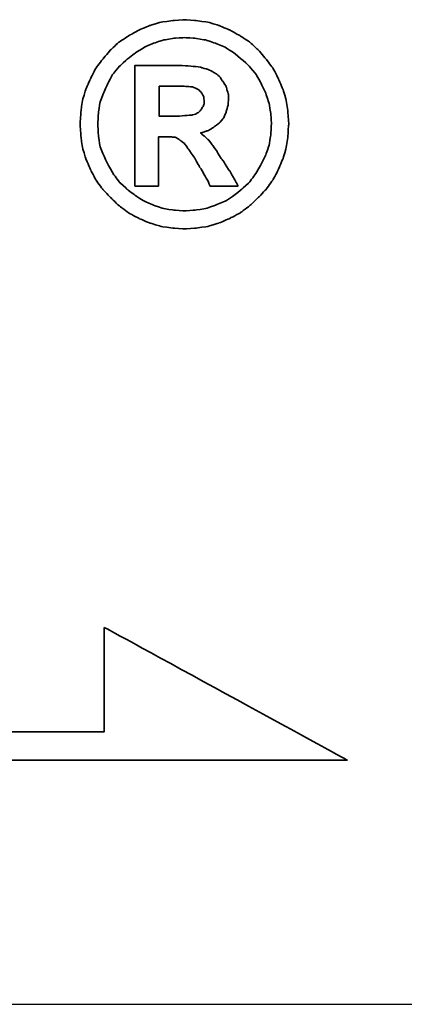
# Model space of a CAD drawing. Header units: millimetres. Extents: x 744 to 1024, y 232 to 311.
# Tile 34 of 41: x 954.233 to 954.617, y 251.215 to 252.197. Entities that reach past the tile are written whole.
import ezdxf

# ---------------------------------------------------------------- set-up
doc = ezdxf.new("R2010")
doc.units = ezdxf.units.MM
doc.header["$LTSCALE"] = 0.15
for name, color, linetype in [('DIM', 4, 'CONTINUOUS'), ('layer 1', 7, 'CONTINUOUS'), ('OUT', 3, 'CONTINUOUS')]:
    doc.layers.add(name, color=color, linetype=linetype)

# ---------------------------------------------------------------- blocks, each defined once
blk = doc.blocks.new('TBI MOTION logo(完整正式版)')
at = {"layer": 'layer 1', "color": 22, "lineweight": 35}
for points, knots in [([(81.20634, 4.98624), (81.20634, 4.98624), (81.18649, 5.32862), (81.18649, 5.32862), (81.18649, 5.32862), (81.18649, 5.32862), (81.13886, 5.66206), (81.13886, 5.66206), (81.13886, 5.66206), (81.13886, 5.66206), (81.04359, 5.97764), (81.04359, 5.97764), (81.04359, 5.97764), (81.04359, 5.97764), (80.91061, 6.29124), (80.91061, 6.29124), (80.91061, 6.29124), (80.91061, 6.29124), (80.75778, 6.58697), (80.75778, 6.58697), (80.75778, 6.58697), (80.75778, 6.58697), (80.5593, 6.85294), (80.5593, 6.85294), (80.5593, 6.85294), (80.5593, 6.85294), (80.33105, 7.1189), (80.33105, 7.1189), (80.33105, 7.1189), (80.33105, 7.1189), (80.09287, 7.33921), (80.09287, 7.33921), (80.09287, 7.33921), (80.09287, 7.33921), (79.815, 7.51982), (79.815, 7.51982), (79.815, 7.51982), (79.815, 7.51982), (79.51133, 7.69051), (79.51133, 7.69051), (79.51133, 7.69051), (79.51133, 7.69051), (79.19773, 7.8235), (79.19773, 7.8235), (79.19773, 7.8235), (79.19773, 7.8235), (78.88215, 7.91877), (78.88215, 7.91877), (78.88215, 7.91877), (78.88215, 7.91877), (78.54871, 7.95846), (78.54871, 7.95846), (78.54871, 7.95846), (78.54871, 7.95846), (78.21526, 7.98625), (78.21526, 7.98625), (78.21526, 7.98625), (78.21526, 7.98625), (77.87388, 7.95846), (77.87388, 7.95846), (77.87388, 7.95846), (77.87388, 7.95846), (77.54044, 7.91877), (77.54044, 7.91877), (77.54044, 7.91877), (77.54044, 7.91877), (77.22485, 7.8235), (77.22485, 7.8235), (77.22485, 7.8235), (77.22485, 7.8235), (76.91027, 7.69051), (76.91027, 7.69051), (76.91027, 7.69051), (76.91027, 7.69051), (76.6056, 7.51982), (76.6056, 7.51982), (76.6056, 7.51982), (76.6056, 7.51982), (76.32972, 7.33921), (76.32972, 7.33921), (76.32972, 7.33921), (76.32972, 7.33921), (76.09154, 7.1189), (76.09154, 7.1189), (76.09154, 7.1189), (76.09154, 7.1189), (75.86329, 6.85294), (75.86329, 6.85294), (75.86329, 6.85294), (75.86329, 6.85294), (75.66382, 6.58697), (75.66382, 6.58697), (75.66382, 6.58697), (75.66382, 6.58697), (75.51099, 6.29124), (75.51099, 6.29124), (75.51099, 6.29124), (75.51099, 6.29124), (75.37702, 5.97764), (75.37702, 5.97764), (75.37702, 5.97764), (75.37702, 5.97764), (75.28175, 5.66206), (75.28175, 5.66206), (75.28175, 5.66206), (75.28175, 5.66206), (75.23411, 5.32862), (75.23411, 5.32862), (75.23411, 5.32862), (75.23411, 5.32862), (75.21625, 4.98624), (75.21625, 4.98624), (75.21625, 4.98624), (75.21625, 4.98624), (75.23411, 4.6528), (75.23411, 4.6528), (75.23411, 4.6528), (75.23411, 4.6528), (75.28175, 4.32035), (75.28175, 4.32035), (75.28175, 4.32035), (75.28175, 4.32035), (75.37702, 3.99583), (75.37702, 3.99583), (75.37702, 3.99583), (75.37702, 3.99583), (75.51099, 3.68224), (75.51099, 3.68224), (75.51099, 3.68224), (75.51099, 3.68224), (75.66382, 3.38749), (75.66382, 3.38749), (75.66382, 3.38749), (75.66382, 3.38749), (75.86329, 3.10963), (75.86329, 3.10963), (75.86329, 3.10963), (75.86329, 3.10963), (76.09154, 2.87145), (76.09154, 2.87145), (76.09154, 2.87145), (76.09154, 2.87145), (76.32972, 2.6432), (76.32972, 2.6432), (76.32972, 2.6432), (76.32972, 2.6432), (76.6056, 2.43381), (76.6056, 2.43381), (76.6056, 2.43381), (76.6056, 2.43381), (76.91027, 2.27205), (76.91027, 2.27205), (76.91027, 2.27205), (76.91027, 2.27205), (77.22485, 2.13906), (77.22485, 2.13906), (77.22485, 2.13906), (77.22485, 2.13906), (77.54044, 2.0438), (77.54044, 2.0438), (77.54044, 2.0438), (77.54044, 2.0438), (77.87388, 1.99616), (77.87388, 1.99616), (77.87388, 1.99616), (77.87388, 1.99616), (78.21526, 1.97631), (78.21526, 1.97631), (78.21526, 1.97631), (78.21526, 1.97631), (78.54871, 1.99616), (78.54871, 1.99616), (78.54871, 1.99616), (78.54871, 1.99616), (78.88215, 2.0438), (78.88215, 2.0438), (78.88215, 2.0438), (78.88215, 2.0438), (79.19773, 2.13906), (79.19773, 2.13906), (79.19773, 2.13906), (79.19773, 2.13906), (79.51133, 2.27205), (79.51133, 2.27205), (79.51133, 2.27205), (79.51133, 2.27205), (79.815, 2.43381), (79.815, 2.43381), (79.815, 2.43381), (79.815, 2.43381), (80.09287, 2.6432), (80.09287, 2.6432), (80.09287, 2.6432), (80.09287, 2.6432), (80.33105, 2.87145), (80.33105, 2.87145), (80.33105, 2.87145), (80.33105, 2.87145), (80.5593, 3.10963), (80.5593, 3.10963), (80.5593, 3.10963), (80.5593, 3.10963), (80.75778, 3.38749), (80.75778, 3.38749), (80.75778, 3.38749), (80.75778, 3.38749), (80.91061, 3.68224), (80.91061, 3.68224), (80.91061, 3.68224), (80.91061, 3.68224), (81.04359, 3.99583), (81.04359, 3.99583), (81.04359, 3.99583), (81.04359, 3.99583), (81.13886, 4.32035), (81.13886, 4.32035), (81.13886, 4.32035), (81.13886, 4.32035), (81.18649, 4.6528), (81.18649, 4.6528), (81.18649, 4.6528), (81.18649, 4.6528), (81.20634, 4.98624), (81.20634, 4.98624)], [0, 0, 0, 0, 0.01785714, 0.01785714, 0.01785714, 0.01785715, 0.03571429, 0.03571429, 0.03571429, 0.0357143, 0.05357143, 0.05357143, 0.05357143, 0.05357144, 0.07142857, 0.07142857, 0.07142857, 0.07142858, 0.08928571, 0.08928571, 0.08928571, 0.08928572, 0.10714286, 0.10714286, 0.10714286, 0.10714287, 0.125, 0.125, 0.125, 0.12500001, 0.14285714, 0.14285714, 0.14285714, 0.14285715, 0.16071429, 0.16071429, 0.16071429, 0.1607143, 0.17857143, 0.17857143, 0.17857143, 0.17857144, 0.19642857, 0.19642857, 0.19642857, 0.19642858, 0.21428571, 0.21428571, 0.21428571, 0.21428572, 0.23214286, 0.23214286, 0.23214286, 0.23214287, 0.25, 0.25, 0.25, 0.25000001, 0.26785714, 0.26785714, 0.26785714, 0.26785715, 0.28571429, 0.28571429, 0.28571429, 0.2857143, 0.30357143, 0.30357143, 0.30357143, 0.30357144, 0.32142857, 0.32142857, 0.32142857, 0.32142858, 0.33928571, 0.33928571, 0.33928571, 0.33928572, 0.35714286, 0.35714286, 0.35714286, 0.35714287, 0.375, 0.375, 0.375, 0.37500001, 0.39285714, 0.39285714, 0.39285714, 0.39285715, 0.41071429, 0.41071429, 0.41071429, 0.4107143, 0.42857143, 0.42857143, 0.42857143, 0.42857144, 0.44642857, 0.44642857, 0.44642857, 0.44642858, 0.46428571, 0.46428571, 0.46428571, 0.46428572, 0.48214286, 0.48214286, 0.48214286, 0.48214287, 0.5, 0.5, 0.5, 0.50000001, 0.51785714, 0.51785714, 0.51785714, 0.51785715, 0.53571429, 0.53571429, 0.53571429, 0.5357143, 0.55357143, 0.55357143, 0.55357143, 0.55357144, 0.57142857, 0.57142857, 0.57142857, 0.57142858, 0.58928571, 0.58928571, 0.58928571, 0.58928572, 0.60714286, 0.60714286, 0.60714286, 0.60714287, 0.625, 0.625, 0.625, 0.62500001, 0.64285714, 0.64285714, 0.64285714, 0.64285715, 0.66071429, 0.66071429, 0.66071429, 0.6607143, 0.67857143, 0.67857143, 0.67857143, 0.67857144, 0.69642857, 0.69642857, 0.69642857, 0.69642858, 0.71428571, 0.71428571, 0.71428571, 0.71428572, 0.73214286, 0.73214286, 0.73214286, 0.73214287, 0.75, 0.75, 0.75, 0.75000001, 0.76785714, 0.76785714, 0.76785714, 0.76785715, 0.78571429, 0.78571429, 0.78571429, 0.7857143, 0.80357143, 0.80357143, 0.80357143, 0.80357144, 0.82142857, 0.82142857, 0.82142857, 0.82142858, 0.83928571, 0.83928571, 0.83928571, 0.83928572, 0.85714286, 0.85714286, 0.85714286, 0.85714287, 0.875, 0.875, 0.875, 0.87500001, 0.89285714, 0.89285714, 0.89285714, 0.89285715, 0.91071429, 0.91071429, 0.91071429, 0.9107143, 0.92857143, 0.92857143, 0.92857143, 0.92857144, 0.94642857, 0.94642857, 0.94642857, 0.94642858, 0.96428571, 0.96428571, 0.96428571, 0.96428572, 0.98214286, 0.98214286, 0.98214286, 0.98214287, 1, 1, 1, 1]), ([(80.71014, 4.98624), (80.71014, 4.98624), (80.69129, 5.29091), (80.69129, 5.29091), (80.69129, 5.29091), (80.69129, 5.29091), (80.64464, 5.57672), (80.64464, 5.57672), (80.64464, 5.57672), (80.64464, 5.57672), (80.54937, 5.87245), (80.54937, 5.87245), (80.54937, 5.87245), (80.54937, 5.87245), (80.41639, 6.14833), (80.41639, 6.14833), (80.41639, 6.14833), (80.41639, 6.14833), (80.27349, 6.41429), (80.27349, 6.41429), (80.27349, 6.41429), (80.27349, 6.41429), (80.08295, 6.64255), (80.08295, 6.64255), (80.08295, 6.64255), (80.08295, 6.64255), (79.86264, 6.84301), (79.86264, 6.84301), (79.86264, 6.84301), (79.86264, 6.84301), (79.63439, 7.03355), (79.63439, 7.03355), (79.63439, 7.03355), (79.63439, 7.03355), (79.37835, 7.1963), (79.37835, 7.1963), (79.37835, 7.1963), (79.37835, 7.1963), (79.10246, 7.30944), (79.10246, 7.30944), (79.10246, 7.30944), (79.10246, 7.30944), (78.81665, 7.40471), (78.81665, 7.40471), (78.81665, 7.40471), (78.81665, 7.40471), (78.511, 7.45234), (78.511, 7.45234), (78.511, 7.45234), (78.511, 7.45234), (78.21526, 7.47219), (78.21526, 7.47219), (78.21526, 7.47219), (78.21526, 7.47219), (77.9106, 7.45234), (77.9106, 7.45234), (77.9106, 7.45234), (77.9106, 7.45234), (77.61685, 7.40471), (77.61685, 7.40471), (77.61685, 7.40471), (77.61685, 7.40471), (77.32012, 7.30944), (77.32012, 7.30944), (77.32012, 7.30944), (77.32012, 7.30944), (77.06309, 7.1963), (77.06309, 7.1963), (77.06309, 7.1963), (77.06309, 7.1963), (76.80606, 7.03355), (76.80606, 7.03355), (76.80606, 7.03355), (76.80606, 7.03355), (76.55797, 6.84301), (76.55797, 6.84301), (76.55797, 6.84301), (76.55797, 6.84301), (76.34063, 6.64255), (76.34063, 6.64255), (76.34063, 6.64255), (76.34063, 6.64255), (76.1491, 6.41429), (76.1491, 6.41429), (76.1491, 6.41429), (76.1491, 6.41429), (76.0062, 6.14833), (76.0062, 6.14833), (76.0062, 6.14833), (76.0062, 6.14833), (75.88314, 5.87245), (75.88314, 5.87245), (75.88314, 5.87245), (75.88314, 5.87245), (75.77794, 5.57672), (75.77794, 5.57672), (75.77794, 5.57672), (75.77794, 5.57672), (75.73924, 5.29091), (75.73924, 5.29091), (75.73924, 5.29091), (75.73924, 5.29091), (75.72039, 4.98624), (75.72039, 4.98624), (75.72039, 4.98624), (75.72039, 4.98624), (75.73924, 4.67165), (75.73924, 4.67165), (75.73924, 4.67165), (75.73924, 4.67165), (75.77794, 4.37791), (75.77794, 4.37791), (75.77794, 4.37791), (75.77794, 4.37791), (75.88314, 4.10102), (75.88314, 4.10102), (75.88314, 4.10102), (75.88314, 4.10102), (76.0062, 3.83407), (76.0062, 3.83407), (76.0062, 3.83407), (76.0062, 3.83407), (76.15902, 3.56811), (76.15902, 3.56811), (76.15902, 3.56811), (76.15902, 3.56811), (76.34063, 3.32001), (76.34063, 3.32001), (76.34063, 3.32001), (76.34063, 3.32001), (76.55797, 3.11955), (76.55797, 3.11955), (76.55797, 3.11955), (76.55797, 3.11955), (76.80606, 2.92901), (76.80606, 2.92901), (76.80606, 2.92901), (76.80606, 2.92901), (77.06309, 2.76725), (77.06309, 2.76725), (77.06309, 2.76725), (77.06309, 2.76725), (77.32012, 2.65412), (77.32012, 2.65412), (77.32012, 2.65412), (77.32012, 2.65412), (77.61685, 2.55786), (77.61685, 2.55786), (77.61685, 2.55786), (77.61685, 2.55786), (77.9106, 2.51022), (77.9106, 2.51022), (77.9106, 2.51022), (77.9106, 2.51022), (78.21526, 2.49137), (78.21526, 2.49137), (78.21526, 2.49137), (78.21526, 2.49137), (78.511, 2.51022), (78.511, 2.51022), (78.511, 2.51022), (78.511, 2.51022), (78.81665, 2.55786), (78.81665, 2.55786), (78.81665, 2.55786), (78.81665, 2.55786), (79.10246, 2.65412), (79.10246, 2.65412), (79.10246, 2.65412), (79.10246, 2.65412), (79.37835, 2.76725), (79.37835, 2.76725), (79.37835, 2.76725), (79.37835, 2.76725), (79.63439, 2.92901), (79.63439, 2.92901), (79.63439, 2.92901), (79.63439, 2.92901), (79.86264, 3.11955), (79.86264, 3.11955), (79.86264, 3.11955), (79.86264, 3.11955), (80.08295, 3.32001), (80.08295, 3.32001), (80.08295, 3.32001), (80.08295, 3.32001), (80.26356, 3.56811), (80.26356, 3.56811), (80.26356, 3.56811), (80.26356, 3.56811), (80.41639, 3.83407), (80.41639, 3.83407), (80.41639, 3.83407), (80.41639, 3.83407), (80.54937, 4.10102), (80.54937, 4.10102), (80.54937, 4.10102), (80.54937, 4.10102), (80.64464, 4.37791), (80.64464, 4.37791), (80.64464, 4.37791), (80.64464, 4.37791), (80.69129, 4.67165), (80.69129, 4.67165), (80.69129, 4.67165), (80.69129, 4.67165), (80.71014, 4.98624), (80.71014, 4.98624)], [0, 0, 0, 0, 0.01923077, 0.01923077, 0.01923077, 0.01923078, 0.03846154, 0.03846154, 0.03846154, 0.03846155, 0.05769231, 0.05769231, 0.05769231, 0.05769232, 0.07692308, 0.07692308, 0.07692308, 0.07692309, 0.09615385, 0.09615385, 0.09615385, 0.09615386, 0.11538462, 0.11538462, 0.11538462, 0.11538463, 0.13461538, 0.13461538, 0.13461538, 0.13461539, 0.15384615, 0.15384615, 0.15384615, 0.15384616, 0.17307692, 0.17307692, 0.17307692, 0.17307693, 0.19230769, 0.19230769, 0.19230769, 0.1923077, 0.21153846, 0.21153846, 0.21153846, 0.21153847, 0.23076923, 0.23076923, 0.23076923, 0.23076924, 0.25, 0.25, 0.25, 0.25000001, 0.26923077, 0.26923077, 0.26923077, 0.26923078, 0.28846154, 0.28846154, 0.28846154, 0.28846155, 0.30769231, 0.30769231, 0.30769231, 0.30769232, 0.32692308, 0.32692308, 0.32692308, 0.32692309, 0.34615385, 0.34615385, 0.34615385, 0.34615386, 0.36538462, 0.36538462, 0.36538462, 0.36538463, 0.38461538, 0.38461538, 0.38461538, 0.38461539, 0.40384615, 0.40384615, 0.40384615, 0.40384616, 0.42307692, 0.42307692, 0.42307692, 0.42307693, 0.44230769, 0.44230769, 0.44230769, 0.4423077, 0.46153846, 0.46153846, 0.46153846, 0.46153847, 0.48076923, 0.48076923, 0.48076923, 0.48076924, 0.5, 0.5, 0.5, 0.50000001, 0.51923077, 0.51923077, 0.51923077, 0.51923078, 0.53846154, 0.53846154, 0.53846154, 0.53846155, 0.55769231, 0.55769231, 0.55769231, 0.55769232, 0.57692308, 0.57692308, 0.57692308, 0.57692309, 0.59615385, 0.59615385, 0.59615385, 0.59615386, 0.61538462, 0.61538462, 0.61538462, 0.61538463, 0.63461538, 0.63461538, 0.63461538, 0.63461539, 0.65384615, 0.65384615, 0.65384615, 0.65384616, 0.67307692, 0.67307692, 0.67307692, 0.67307693, 0.69230769, 0.69230769, 0.69230769, 0.6923077, 0.71153846, 0.71153846, 0.71153846, 0.71153847, 0.73076923, 0.73076923, 0.73076923, 0.73076924, 0.75, 0.75, 0.75, 0.75000001, 0.76923077, 0.76923077, 0.76923077, 0.76923078, 0.78846154, 0.78846154, 0.78846154, 0.78846155, 0.80769231, 0.80769231, 0.80769231, 0.80769232, 0.82692308, 0.82692308, 0.82692308, 0.82692309, 0.84615385, 0.84615385, 0.84615385, 0.84615386, 0.86538462, 0.86538462, 0.86538462, 0.86538463, 0.88461538, 0.88461538, 0.88461538, 0.88461539, 0.90384615, 0.90384615, 0.90384615, 0.90384616, 0.92307692, 0.92307692, 0.92307692, 0.92307693, 0.94230769, 0.94230769, 0.94230769, 0.9423077, 0.96153846, 0.96153846, 0.96153846, 0.96153847, 0.98076923, 0.98076923, 0.98076923, 0.98076924, 1, 1, 1, 1]), ([(76.78721, 3.2823), (76.78721, 3.2823), (76.78721, 3.32001), (76.78721, 3.32001), (76.78721, 3.32001), (76.78721, 3.32001), (76.78721, 3.42422), (76.78721, 3.42422), (76.78721, 3.42422), (76.78721, 3.42422), (76.78721, 3.59689), (76.78721, 3.59689), (76.78721, 3.59689), (76.78721, 3.59689), (76.78721, 3.80529), (76.78721, 3.80529), (76.78721, 3.80529), (76.78721, 3.80529), (76.78721, 4.0524), (76.78721, 4.0524), (76.78721, 4.0524), (76.78721, 4.0524), (76.78721, 4.32035), (76.78721, 4.32035), (76.78721, 4.32035), (76.78721, 4.32035), (76.78721, 4.92868), (76.78721, 4.92868), (76.78721, 4.92868), (76.78721, 4.92868), (76.78721, 5.53801), (76.78721, 5.53801), (76.78721, 5.53801), (76.78721, 5.53801), (76.78721, 5.82482), (76.78721, 5.82482), (76.78721, 5.82482), (76.78721, 5.82482), (76.78721, 6.07291), (76.78721, 6.07291), (76.78721, 6.07291), (76.78721, 6.07291), (76.78721, 6.30017), (76.78721, 6.30017), (76.78721, 6.30017), (76.78721, 6.30017), (76.78721, 6.45399), (76.78721, 6.45399), (76.78721, 6.45399), (76.78721, 6.45399), (76.78721, 6.5572), (76.78721, 6.5572), (76.78721, 6.5572), (76.78721, 6.5572), (76.78721, 6.59689), (76.78721, 6.59689), (76.78721, 6.59689), (76.78721, 6.59689), (76.78721, 6.67232), (76.78721, 6.67232), (76.78721, 6.67232), (76.78721, 6.67232), (76.8537, 6.67232), (76.8537, 6.67232), (76.8537, 6.67232), (76.8537, 6.67232), (76.87355, 6.67232), (76.87355, 6.67232), (76.87355, 6.67232), (76.87355, 6.67232), (76.91027, 6.67232), (76.91027, 6.67232), (76.91027, 6.67232), (76.91027, 6.67232), (77.04424, 6.67232), (77.04424, 6.67232), (77.04424, 6.67232), (77.04424, 6.67232), (77.22485, 6.67232), (77.22485, 6.67232), (77.22485, 6.67232), (77.22485, 6.67232), (77.43524, 6.67232), (77.43524, 6.67232), (77.43524, 6.67232), (77.43524, 6.67232), (77.65357, 6.67232), (77.65357, 6.67232), (77.65357, 6.67232), (77.65357, 6.67232), (77.82625, 6.67232), (77.82625, 6.67232), (77.82625, 6.67232), (77.82625, 6.67232), (77.94037, 6.67232), (77.94037, 6.67232), (77.94037, 6.67232), (77.94037, 6.67232), (77.97709, 6.67232), (77.97709, 6.67232), (77.97709, 6.67232), (77.97709, 6.67232), (77.99694, 6.67232), (77.99694, 6.67232), (77.99694, 6.67232), (77.99694, 6.67232), (78.00686, 6.67232), (78.00686, 6.67232), (78.00686, 6.67232), (78.00686, 6.67232), (78.28275, 6.6624), (78.28275, 6.6624), (78.28275, 6.6624), (78.28275, 6.6624), (78.50107, 6.64255), (78.50107, 6.64255), (78.50107, 6.64255), (78.50107, 6.64255), (78.511, 6.64255), (78.511, 6.64255), (78.511, 6.64255), (78.511, 6.64255), (78.70154, 6.61476), (78.70154, 6.61476), (78.70154, 6.61476), (78.70154, 6.61476), (78.70154, 6.60483), (78.70154, 6.60483), (78.70154, 6.60483), (78.70154, 6.60483), (78.86429, 6.56713), (78.86429, 6.56713), (78.86429, 6.56713), (78.86429, 6.56713), (78.87223, 6.56713), (78.87223, 6.56713), (78.87223, 6.56713), (78.87223, 6.56713), (78.99727, 6.51056), (78.99727, 6.51056), (78.99727, 6.51056), (78.99727, 6.51056), (79.00719, 6.51056), (79.00719, 6.51056), (79.00719, 6.51056), (79.00719, 6.51056), (79.00719, 6.50162), (79.00719, 6.50162), (79.00719, 6.50162), (79.00719, 6.50162), (79.1104, 6.43415), (79.1104, 6.43415), (79.1104, 6.43415), (79.1104, 6.43415), (79.12132, 6.43415), (79.12132, 6.43415), (79.12132, 6.43415), (79.12132, 6.43415), (79.22552, 6.34781), (79.22552, 6.34781), (79.22552, 6.34781), (79.22552, 6.34781), (79.23544, 6.33888), (79.23544, 6.33888), (79.23544, 6.33888), (79.23544, 6.33888), (79.23544, 6.32895), (79.23544, 6.32895), (79.23544, 6.32895), (79.23544, 6.32895), (79.31087, 6.21483), (79.31087, 6.21483), (79.31087, 6.21483), (79.31087, 6.21483), (79.38629, 6.1007), (79.38629, 6.1007), (79.38629, 6.1007), (79.38629, 6.1007), (79.3972, 6.1007), (79.3972, 6.1007), (79.3972, 6.1007), (79.3972, 6.1007), (79.3972, 6.09078), (79.3972, 6.09078), (79.3972, 6.09078), (79.3972, 6.09078), (79.43392, 5.97764), (79.43392, 5.97764), (79.43392, 5.97764), (79.43392, 5.97764), (79.43392, 5.96772), (79.43392, 5.96772), (79.43392, 5.96772), (79.43392, 5.96772), (79.47362, 5.83474), (79.47362, 5.83474), (79.47362, 5.83474), (79.47362, 5.83474), (79.48156, 5.82482), (79.48156, 5.82482), (79.48156, 5.82482), (79.48156, 5.82482), (79.48156, 5.69977), (79.48156, 5.69977), (79.48156, 5.69977), (79.48156, 5.69977), (79.48156, 5.69183), (79.48156, 5.69183), (79.48156, 5.69183), (79.48156, 5.69183), (79.4637, 5.51915), (79.4637, 5.51915), (79.4637, 5.51915), (79.4637, 5.51915), (79.4637, 5.51122), (79.4637, 5.51122), (79.4637, 5.51122), (79.4637, 5.51122), (79.45377, 5.51122), (79.45377, 5.51122), (79.45377, 5.51122), (79.45377, 5.51122), (79.41507, 5.34847), (79.41507, 5.34847), (79.41507, 5.34847), (79.41507, 5.34847), (79.41507, 5.33854), (79.41507, 5.33854), (79.41507, 5.33854), (79.41507, 5.33854), (79.41507, 5.32862), (79.41507, 5.32862), (79.41507, 5.32862), (79.41507, 5.32862), (79.33865, 5.16785), (79.33865, 5.16785), (79.33865, 5.16785), (79.33865, 5.16785), (79.33071, 5.15693), (79.33071, 5.15693), (79.33071, 5.15693), (79.33071, 5.15693), (79.2156, 5.02495), (79.2156, 5.02495), (79.2156, 5.02495), (79.2156, 5.02495), (79.20567, 5.01502), (79.20567, 5.01502), (79.20567, 5.01502), (79.20567, 5.01502), (79.05483, 4.89991), (79.05483, 4.89991), (79.05483, 4.89991), (79.05483, 4.89991), (79.04491, 4.89197), (79.04491, 4.89197), (79.04491, 4.89197), (79.04491, 4.89197), (78.89208, 4.7967), (78.89208, 4.7967), (78.89208, 4.7967), (78.89208, 4.7967), (78.88215, 4.7967), (78.88215, 4.7967), (78.88215, 4.7967), (78.88215, 4.7967), (78.69161, 4.73913), (78.69161, 4.73913), (78.69161, 4.73913), (78.69161, 4.73913), (78.68169, 4.73913), (78.68169, 4.73913), (78.68169, 4.73913), (78.68169, 4.73913), (78.68169, 4.72921), (78.68169, 4.72921), (78.68169, 4.72921), (78.68169, 4.72921), (78.78688, 4.63394), (78.78688, 4.63394), (78.78688, 4.63394), (78.78688, 4.63394), (78.902, 4.52875), (78.902, 4.52875), (78.902, 4.52875), (78.902, 4.52875), (78.91093, 4.52081), (78.91093, 4.52081), (78.91093, 4.52081), (78.91093, 4.52081), (79.02506, 4.36798), (79.02506, 4.36798), (79.02506, 4.36798), (79.02506, 4.36798), (79.1501, 4.1953), (79.1501, 4.1953), (79.1501, 4.1953), (79.1501, 4.1953), (79.1501, 4.18736), (79.1501, 4.18736), (79.1501, 4.18736), (79.1501, 4.18736), (79.29201, 3.96705), (79.29201, 3.96705), (79.29201, 3.96705), (79.29201, 3.96705), (79.31087, 3.93828), (79.31087, 3.93828), (79.31087, 3.93828), (79.31087, 3.93828), (79.32079, 3.93828), (79.32079, 3.93828), (79.32079, 3.93828), (79.32079, 3.93828), (79.3585, 3.87178), (79.3585, 3.87178), (79.3585, 3.87178), (79.3585, 3.87178), (79.50141, 3.64353), (79.50141, 3.64353), (79.50141, 3.64353), (79.50141, 3.64353), (79.51133, 3.64353), (79.51133, 3.64353), (79.51133, 3.64353), (79.51133, 3.64353), (79.64431, 3.41528), (79.64431, 3.41528), (79.64431, 3.41528), (79.64431, 3.41528), (79.68202, 3.3478), (79.68202, 3.3478), (79.68202, 3.3478), (79.68202, 3.3478), (79.70187, 3.31009), (79.70187, 3.31009), (79.70187, 3.31009), (79.70187, 3.31009), (79.7495, 3.2049), (79.7495, 3.2049), (79.7495, 3.2049), (79.7495, 3.2049), (79.64431, 3.2049), (79.64431, 3.2049), (79.64431, 3.2049), (79.64431, 3.2049), (79.62546, 3.2049), (79.62546, 3.2049), (79.62546, 3.2049), (79.62546, 3.2049), (79.53912, 3.2049), (79.53912, 3.2049), (79.53912, 3.2049), (79.53912, 3.2049), (79.31087, 3.2049), (79.31087, 3.2049), (79.31087, 3.2049), (79.31087, 3.2049), (79.08262, 3.2049), (79.08262, 3.2049), (79.08262, 3.2049), (79.08262, 3.2049), (79.00719, 3.2049), (79.00719, 3.2049), (79.00719, 3.2049), (79.00719, 3.2049), (78.98735, 3.2049), (78.98735, 3.2049), (78.98735, 3.2049), (78.98735, 3.2049), (78.94964, 3.2049), (78.94964, 3.2049), (78.94964, 3.2049), (78.94964, 3.2049), (78.92979, 3.24459), (78.92979, 3.24459), (78.92979, 3.24459), (78.92979, 3.24459), (78.91093, 3.2823), (78.91093, 3.2823), (78.91093, 3.2823), (78.91093, 3.2823), (78.91093, 3.29223), (78.91093, 3.29223), (78.91093, 3.29223), (78.91093, 3.29223), (78.89208, 3.3478), (78.89208, 3.3478), (78.89208, 3.3478), (78.89208, 3.3478), (78.78688, 3.52048), (78.78688, 3.52048), (78.78688, 3.52048), (78.78688, 3.52048), (78.69161, 3.7001), (78.69161, 3.7001), (78.69161, 3.7001), (78.69161, 3.7001), (78.6539, 3.7388), (78.6539, 3.7388), (78.6539, 3.7388), (78.6539, 3.7388), (78.64398, 3.74873), (78.64398, 3.74873), (78.64398, 3.74873), (78.64398, 3.74873), (78.64398, 3.75766), (78.64398, 3.75766), (78.64398, 3.75766), (78.64398, 3.75766), (78.63405, 3.78644), (78.63405, 3.78644), (78.63405, 3.78644), (78.63405, 3.78644), (78.48321, 4.04347), (78.48321, 4.04347), (78.48321, 4.04347), (78.48321, 4.04347), (78.33038, 4.2618), (78.33038, 4.2618), (78.33038, 4.2618), (78.33038, 4.2618), (78.20732, 4.43447), (78.20732, 4.43447), (78.20732, 4.43447), (78.20732, 4.43447), (78.09221, 4.52081), (78.09221, 4.52081), (78.09221, 4.52081), (78.09221, 4.52081), (78.02472, 4.56845), (78.02472, 4.56845), (78.02472, 4.56845), (78.02472, 4.56845), (77.9493, 4.60616), (77.9493, 4.60616), (77.9493, 4.60616), (77.9493, 4.60616), (77.8451, 4.61608), (77.8451, 4.61608), (77.8451, 4.61608), (77.8451, 4.61608), (77.71113, 4.61608), (77.71113, 4.61608), (77.71113, 4.61608), (77.71113, 4.61608), (77.69128, 4.61608), (77.69128, 4.61608), (77.69128, 4.61608), (77.69128, 4.61608), (77.67342, 4.61608), (77.67342, 4.61608), (77.67342, 4.61608), (77.67342, 4.61608), (77.5583, 4.61608), (77.5583, 4.61608), (77.5583, 4.61608), (77.5583, 4.61608), (77.46303, 4.61608), (77.46303, 4.61608), (77.46303, 4.61608), (77.46303, 4.61608), (77.46303, 4.54761), (77.46303, 4.54761), (77.46303, 4.54761), (77.46303, 4.54761), (77.46303, 4.47318), (77.46303, 4.47318), (77.46303, 4.47318), (77.46303, 4.47318), (77.46303, 4.24294), (77.46303, 4.24294), (77.46303, 4.24294), (77.46303, 4.24294), (77.46303, 3.99583), (77.46303, 3.99583), (77.46303, 3.99583), (77.46303, 3.99583), (77.46303, 3.72888), (77.46303, 3.72888), (77.46303, 3.72888), (77.46303, 3.72888), (77.46303, 3.51055), (77.46303, 3.51055), (77.46303, 3.51055), (77.46303, 3.51055), (77.46303, 3.42422), (77.46303, 3.42422), (77.46303, 3.42422), (77.46303, 3.42422), (77.46303, 3.35773), (77.46303, 3.35773), (77.46303, 3.35773), (77.46303, 3.35773), (77.46303, 3.30017), (77.46303, 3.30017), (77.46303, 3.30017), (77.46303, 3.30017), (77.46303, 3.2823), (77.46303, 3.2823), (77.46303, 3.2823), (77.46303, 3.2823), (77.46303, 3.2049), (77.46303, 3.2049), (77.46303, 3.2049), (77.46303, 3.2049), (77.39753, 3.2049), (77.39753, 3.2049), (77.39753, 3.2049), (77.39753, 3.2049), (77.37768, 3.2049), (77.37768, 3.2049), (77.37768, 3.2049), (77.37768, 3.2049), (77.32012, 3.2049), (77.32012, 3.2049), (77.32012, 3.2049), (77.32012, 3.2049), (77.12165, 3.2049), (77.12165, 3.2049), (77.12165, 3.2049), (77.12165, 3.2049), (76.94897, 3.2049), (76.94897, 3.2049), (76.94897, 3.2049), (76.94897, 3.2049), (76.8924, 3.2049), (76.8924, 3.2049), (76.8924, 3.2049), (76.8924, 3.2049), (76.8537, 3.2049), (76.8537, 3.2049), (76.8537, 3.2049), (76.8537, 3.2049), (76.78721, 3.2049), (76.78721, 3.2049), (76.78721, 3.2049), (76.78721, 3.2049), (76.78721, 3.2823), (76.78721, 3.2823)], [0, 0, 0, 0, 0.00740741, 0.00740741, 0.00740741, 0.00740742, 0.01481481, 0.01481481, 0.01481481, 0.01481482, 0.02222222, 0.02222222, 0.02222222, 0.02222223, 0.02962963, 0.02962963, 0.02962963, 0.02962964, 0.03703704, 0.03703704, 0.03703704, 0.03703705, 0.04444444, 0.04444444, 0.04444444, 0.04444445, 0.05185185, 0.05185185, 0.05185185, 0.05185186, 0.05925926, 0.05925926, 0.05925926, 0.05925927, 0.06666667, 0.06666667, 0.06666667, 0.06666668, 0.07407407, 0.07407407, 0.07407407, 0.07407408, 0.08148148, 0.08148148, 0.08148148, 0.08148149, 0.08888889, 0.08888889, 0.08888889, 0.0888889, 0.0962963, 0.0962963, 0.0962963, 0.09629631, 0.1037037, 0.1037037, 0.1037037, 0.10370371, 0.11111111, 0.11111111, 0.11111111, 0.11111112, 0.11851852, 0.11851852, 0.11851852, 0.11851853, 0.12592593, 0.12592593, 0.12592593, 0.12592594, 0.13333333, 0.13333333, 0.13333333, 0.13333334, 0.14074074, 0.14074074, 0.14074074, 0.14074075, 0.14814815, 0.14814815, 0.14814815, 0.14814816, 0.15555556, 0.15555556, 0.15555556, 0.15555557, 0.16296296, 0.16296296, 0.16296296, 0.16296297, 0.17037037, 0.17037037, 0.17037037, 0.17037038, 0.17777778, 0.17777778, 0.17777778, 0.17777779, 0.18518519, 0.18518519, 0.18518519, 0.1851852, 0.19259259, 0.19259259, 0.19259259, 0.1925926, 0.2, 0.2, 0.2, 0.20000001, 0.20740741, 0.20740741, 0.20740741, 0.20740742, 0.21481481, 0.21481481, 0.21481481, 0.21481482, 0.22222222, 0.22222222, 0.22222222, 0.22222223, 0.22962963, 0.22962963, 0.22962963, 0.22962964, 0.23703704, 0.23703704, 0.23703704, 0.23703705, 0.24444444, 0.24444444, 0.24444444, 0.24444445, 0.25185185, 0.25185185, 0.25185185, 0.25185186, 0.25925926, 0.25925926, 0.25925926, 0.25925927, 0.26666667, 0.26666667, 0.26666667, 0.26666668, 0.27407407, 0.27407407, 0.27407407, 0.27407408, 0.28148148, 0.28148148, 0.28148148, 0.28148149, 0.28888889, 0.28888889, 0.28888889, 0.2888889, 0.2962963, 0.2962963, 0.2962963, 0.29629631, 0.3037037, 0.3037037, 0.3037037, 0.30370371, 0.31111111, 0.31111111, 0.31111111, 0.31111112, 0.31851852, 0.31851852, 0.31851852, 0.31851853, 0.32592593, 0.32592593, 0.32592593, 0.32592594, 0.33333333, 0.33333333, 0.33333333, 0.33333334, 0.34074074, 0.34074074, 0.34074074, 0.34074075, 0.34814815, 0.34814815, 0.34814815, 0.34814816, 0.35555556, 0.35555556, 0.35555556, 0.35555557, 0.36296296, 0.36296296, 0.36296296, 0.36296297, 0.37037037, 0.37037037, 0.37037037, 0.37037038, 0.37777778, 0.37777778, 0.37777778, 0.37777779, 0.38518519, 0.38518519, 0.38518519, 0.3851852, 0.39259259, 0.39259259, 0.39259259, 0.3925926, 0.4, 0.4, 0.4, 0.40000001, 0.40740741, 0.40740741, 0.40740741, 0.40740742, 0.41481481, 0.41481481, 0.41481481, 0.41481482, 0.42222222, 0.42222222, 0.42222222, 0.42222223, 0.42962963, 0.42962963, 0.42962963, 0.42962964, 0.43703704, 0.43703704, 0.43703704, 0.43703705, 0.44444444, 0.44444444, 0.44444444, 0.44444445, 0.45185185, 0.45185185, 0.45185185, 0.45185186, 0.45925926, 0.45925926, 0.45925926, 0.45925927, 0.46666667, 0.46666667, 0.46666667, 0.46666668, 0.47407407, 0.47407407, 0.47407407, 0.47407408, 0.48148148, 0.48148148, 0.48148148, 0.48148149, 0.48888889, 0.48888889, 0.48888889, 0.4888889, 0.4962963, 0.4962963, 0.4962963, 0.49629631, 0.5037037, 0.5037037, 0.5037037, 0.50370371, 0.51111111, 0.51111111, 0.51111111, 0.51111112, 0.51851852, 0.51851852, 0.51851852, 0.51851853, 0.52592593, 0.52592593, 0.52592593, 0.52592594, 0.53333333, 0.53333333, 0.53333333, 0.53333334, 0.54074074, 0.54074074, 0.54074074, 0.54074075, 0.54814815, 0.54814815, 0.54814815, 0.54814816, 0.55555556, 0.55555556, 0.55555556, 0.55555557, 0.56296296, 0.56296296, 0.56296296, 0.56296297, 0.57037037, 0.57037037, 0.57037037, 0.57037038, 0.57777778, 0.57777778, 0.57777778, 0.57777779, 0.58518519, 0.58518519, 0.58518519, 0.5851852, 0.59259259, 0.59259259, 0.59259259, 0.5925926, 0.6, 0.6, 0.6, 0.60000001, 0.60740741, 0.60740741, 0.60740741, 0.60740742, 0.61481481, 0.61481481, 0.61481481, 0.61481482, 0.62222222, 0.62222222, 0.62222222, 0.62222223, 0.62962963, 0.62962963, 0.62962963, 0.62962964, 0.63703704, 0.63703704, 0.63703704, 0.63703705, 0.64444444, 0.64444444, 0.64444444, 0.64444445, 0.65185185, 0.65185185, 0.65185185, 0.65185186, 0.65925926, 0.65925926, 0.65925926, 0.65925927, 0.66666667, 0.66666667, 0.66666667, 0.66666668, 0.67407407, 0.67407407, 0.67407407, 0.67407408, 0.68148148, 0.68148148, 0.68148148, 0.68148149, 0.68888889, 0.68888889, 0.68888889, 0.6888889, 0.6962963, 0.6962963, 0.6962963, 0.69629631, 0.7037037, 0.7037037, 0.7037037, 0.70370371, 0.71111111, 0.71111111, 0.71111111, 0.71111112, 0.71851852, 0.71851852, 0.71851852, 0.71851853, 0.72592593, 0.72592593, 0.72592593, 0.72592594, 0.73333333, 0.73333333, 0.73333333, 0.73333334, 0.74074074, 0.74074074, 0.74074074, 0.74074075, 0.74814815, 0.74814815, 0.74814815, 0.74814816, 0.75555556, 0.75555556, 0.75555556, 0.75555557, 0.76296296, 0.76296296, 0.76296296, 0.76296297, 0.77037037, 0.77037037, 0.77037037, 0.77037038, 0.77777778, 0.77777778, 0.77777778, 0.77777779, 0.78518519, 0.78518519, 0.78518519, 0.7851852, 0.79259259, 0.79259259, 0.79259259, 0.7925926, 0.8, 0.8, 0.8, 0.80000001, 0.80740741, 0.80740741, 0.80740741, 0.80740742, 0.81481481, 0.81481481, 0.81481481, 0.81481482, 0.82222222, 0.82222222, 0.82222222, 0.82222223, 0.82962963, 0.82962963, 0.82962963, 0.82962964, 0.83703704, 0.83703704, 0.83703704, 0.83703705, 0.84444444, 0.84444444, 0.84444444, 0.84444445, 0.85185185, 0.85185185, 0.85185185, 0.85185186, 0.85925926, 0.85925926, 0.85925926, 0.85925927, 0.86666667, 0.86666667, 0.86666667, 0.86666668, 0.87407407, 0.87407407, 0.87407407, 0.87407408, 0.88148148, 0.88148148, 0.88148148, 0.88148149, 0.88888889, 0.88888889, 0.88888889, 0.8888889, 0.8962963, 0.8962963, 0.8962963, 0.89629631, 0.9037037, 0.9037037, 0.9037037, 0.90370371, 0.91111111, 0.91111111, 0.91111111, 0.91111112, 0.91851852, 0.91851852, 0.91851852, 0.91851853, 0.92592593, 0.92592593, 0.92592593, 0.92592594, 0.93333333, 0.93333333, 0.93333333, 0.93333334, 0.94074074, 0.94074074, 0.94074074, 0.94074075, 0.94814815, 0.94814815, 0.94814815, 0.94814816, 0.95555556, 0.95555556, 0.95555556, 0.95555557, 0.96296296, 0.96296296, 0.96296296, 0.96296297, 0.97037037, 0.97037037, 0.97037037, 0.97037038, 0.97777778, 0.97777778, 0.97777778, 0.97777779, 0.98518519, 0.98518519, 0.98518519, 0.9851852, 0.99259259, 0.99259259, 0.99259259, 0.9925926, 1, 1, 1, 1]), ([(77.48288, 6.07291), (77.48288, 6.07291), (77.48288, 5.99551), (77.48288, 5.99551), (77.48288, 5.99551), (77.48288, 5.99551), (77.48288, 5.82482), (77.48288, 5.82482), (77.48288, 5.82482), (77.48288, 5.82482), (77.48288, 5.63328), (77.48288, 5.63328), (77.48288, 5.63328), (77.48288, 5.63328), (77.48288, 5.46358), (77.48288, 5.46358), (77.48288, 5.46358), (77.48288, 5.46358), (77.48288, 5.29091), (77.48288, 5.29091), (77.48288, 5.29091), (77.48288, 5.29091), (77.48288, 5.21449), (77.48288, 5.21449), (77.48288, 5.21449), (77.48288, 5.21449), (77.50074, 5.21449), (77.50074, 5.21449), (77.50074, 5.21449), (77.50074, 5.21449), (77.71113, 5.21449), (77.71113, 5.21449), (77.71113, 5.21449), (77.71113, 5.21449), (77.94037, 5.21449), (77.94037, 5.21449), (77.94037, 5.21449), (77.94037, 5.21449), (78.01579, 5.21449), (78.01579, 5.21449), (78.01579, 5.21449), (78.01579, 5.21449), (78.03465, 5.21449), (78.03465, 5.21449), (78.03465, 5.21449), (78.03465, 5.21449), (78.2629, 5.23335), (78.2629, 5.23335), (78.2629, 5.23335), (78.2629, 5.23335), (78.42565, 5.24327), (78.42565, 5.24327), (78.42565, 5.24327), (78.42565, 5.24327), (78.54871, 5.28098), (78.54871, 5.28098), (78.54871, 5.28098), (78.54871, 5.28098), (78.62611, 5.32862), (78.62611, 5.32862), (78.62611, 5.32862), (78.62611, 5.32862), (78.69161, 5.40503), (78.69161, 5.40503), (78.69161, 5.40503), (78.69161, 5.40503), (78.73925, 5.48145), (78.73925, 5.48145), (78.73925, 5.48145), (78.73925, 5.48145), (78.77696, 5.55885), (78.77696, 5.55885), (78.77696, 5.55885), (78.77696, 5.55885), (78.77696, 5.65214), (78.77696, 5.65214), (78.77696, 5.65214), (78.77696, 5.65214), (78.76902, 5.76726), (78.76902, 5.76726), (78.76902, 5.76726), (78.76902, 5.76726), (78.71146, 5.87245), (78.71146, 5.87245), (78.71146, 5.87245), (78.71146, 5.87245), (78.62611, 5.96772), (78.62611, 5.96772), (78.62611, 5.96772), (78.62611, 5.96772), (78.511, 6.02528), (78.511, 6.02528), (78.511, 6.02528), (78.511, 6.02528), (78.44451, 6.05306), (78.44451, 6.05306), (78.44451, 6.05306), (78.44451, 6.05306), (78.32046, 6.06299), (78.32046, 6.06299), (78.32046, 6.06299), (78.32046, 6.06299), (78.18748, 6.07291), (78.18748, 6.07291), (78.18748, 6.07291), (78.18748, 6.07291), (77.99694, 6.07291), (77.99694, 6.07291), (77.99694, 6.07291), (77.99694, 6.07291), (77.97709, 6.07291), (77.97709, 6.07291), (77.97709, 6.07291), (77.97709, 6.07291), (77.90167, 6.07291), (77.90167, 6.07291), (77.90167, 6.07291), (77.90167, 6.07291), (77.69128, 6.07291), (77.69128, 6.07291), (77.69128, 6.07291), (77.69128, 6.07291), (77.50074, 6.07291), (77.50074, 6.07291), (77.50074, 6.07291), (77.50074, 6.07291), (77.48288, 6.07291), (77.48288, 6.07291)], [0, 0, 0, 0, 0.03125, 0.03125, 0.03125, 0.03125001, 0.0625, 0.0625, 0.0625, 0.06250001, 0.09375, 0.09375, 0.09375, 0.09375001, 0.125, 0.125, 0.125, 0.12500001, 0.15625, 0.15625, 0.15625, 0.15625001, 0.1875, 0.1875, 0.1875, 0.18750001, 0.21875, 0.21875, 0.21875, 0.21875001, 0.25, 0.25, 0.25, 0.25000001, 0.28125, 0.28125, 0.28125, 0.28125001, 0.3125, 0.3125, 0.3125, 0.31250001, 0.34375, 0.34375, 0.34375, 0.34375001, 0.375, 0.375, 0.375, 0.37500001, 0.40625, 0.40625, 0.40625, 0.40625001, 0.4375, 0.4375, 0.4375, 0.43750001, 0.46875, 0.46875, 0.46875, 0.46875001, 0.5, 0.5, 0.5, 0.50000001, 0.53125, 0.53125, 0.53125, 0.53125001, 0.5625, 0.5625, 0.5625, 0.56250001, 0.59375, 0.59375, 0.59375, 0.59375001, 0.625, 0.625, 0.625, 0.62500001, 0.65625, 0.65625, 0.65625, 0.65625001, 0.6875, 0.6875, 0.6875, 0.68750001, 0.71875, 0.71875, 0.71875, 0.71875001, 0.75, 0.75, 0.75, 0.75000001, 0.78125, 0.78125, 0.78125, 0.78125001, 0.8125, 0.8125, 0.8125, 0.81250001, 0.84375, 0.84375, 0.84375, 0.84375001, 0.875, 0.875, 0.875, 0.87500001, 0.90625, 0.90625, 0.90625, 0.90625001, 0.9375, 0.9375, 0.9375, 0.93750001, 0.96875, 0.96875, 0.96875, 0.96875001, 1, 1, 1, 1]), ([(75.90875, -9.47875), (75.90875, -9.47875), (75.90875, -12.28625), (75.90875, -12.28625), (75.90875, -12.28625), (75.90875, -12.28625), (75.90875, -12.47875), (75.90875, -12.47875), (75.90875, -12.47875), (75.90875, -12.47875), (75.71625, -12.47875), (75.71625, -12.47875), (75.71625, -12.47875), (75.71625, -12.47875), (-88.32875, -12.47875), (-88.32875, -12.47875), (-88.32875, -12.47875), (-88.32875, -12.47875), (-88.32875, -13.29375), (-88.32875, -13.29375), (-88.32875, -13.29375), (-88.32875, -13.29375), (82.89125, -13.29375), (82.89125, -13.29375), (82.89125, -13.29375), (82.89125, -13.29375), (75.90875, -9.47875), (75.90875, -9.47875)], [0, 0, 0, 0, 0.14285714, 0.14285714, 0.14285714, 0.14285715, 0.28571429, 0.28571429, 0.28571429, 0.2857143, 0.42857143, 0.42857143, 0.42857143, 0.42857144, 0.57142857, 0.57142857, 0.57142857, 0.57142858, 0.71428571, 0.71428571, 0.71428571, 0.71428572, 0.85714286, 0.85714286, 0.85714286, 0.85714287, 1, 1, 1, 1])]:
    blk.add_open_spline(points, degree=3, knots=knots, dxfattribs=at)

msp = doc.modelspace()

# ---------------------------------------------------------------- linework, layer by layer
at = {"layer": 'OUT', "color": 0}
msp.add_line((946.05084, 251.215), (956.59673, 251.215), dxfattribs=at)

# ---------------------------------------------------------------- block references
at = {"layer": 'DIM', "color": 0, "xscale": 0.0347003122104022, "yscale": 0.0347003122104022, "zscale": 0.0347003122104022}
msp.add_blockref('TBI MOTION logo(完整正式版)', (951.68372, 251.91984), dxfattribs=at)

doc.saveas('drawing.dxf')
